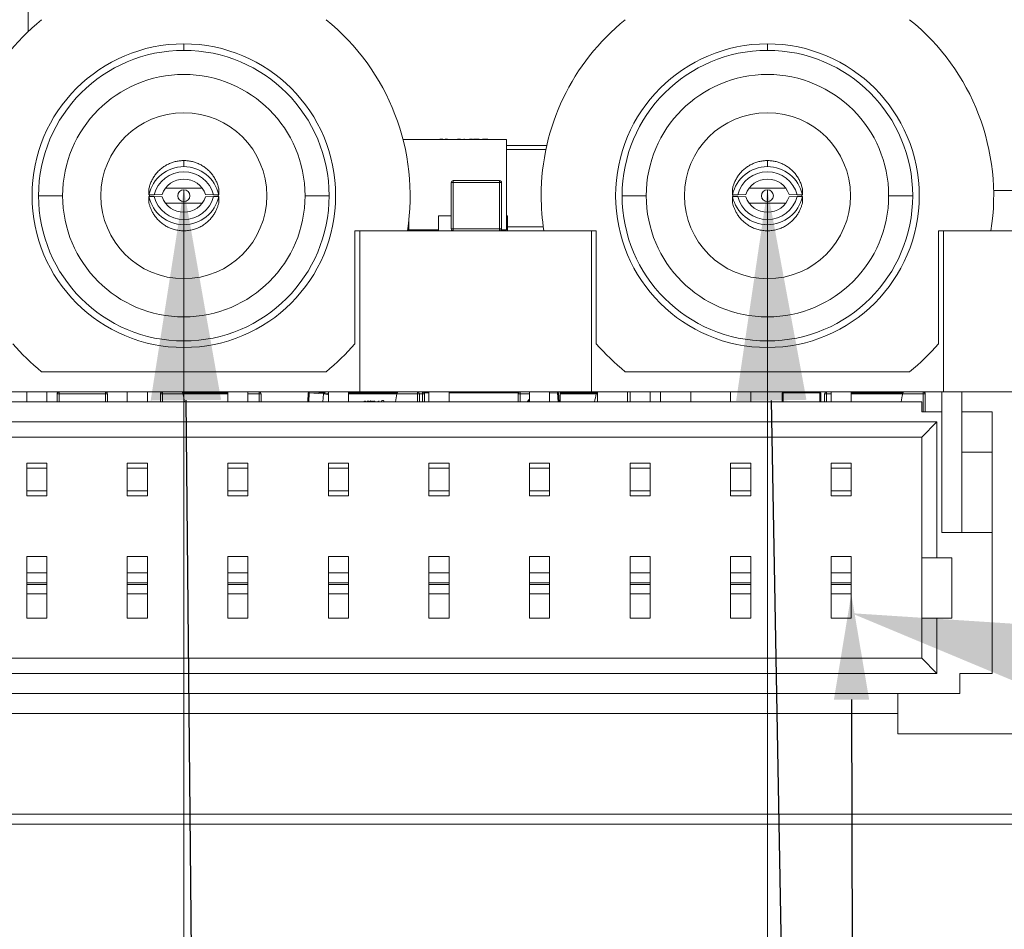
# Model space of a CAD drawing. Header units: millimetres. Extents: x 0 to 841, y 0 to 594.
# Tile 9 of 20: x 268 to 278, y 209 to 218. Entities that reach past the tile are written whole.
import ezdxf

# ---------------------------------------------------------------- set-up
doc = ezdxf.new("R2010")
doc.units = ezdxf.units.MM
doc.layers.get('0').update_dxf_attribs({"lineweight": 18})
for name, color, linetype, lineweight in [('10M晶', 7, 'Continuous', 18), ('BX三合', 7, 'Continuous', 18), ('BX三合一6', 7, 'Continuous', 18), ('BX三合一钣\ue5d9馘__', 7, 'Continuous', 18), ('COMPOUND-19.STEP', 7, 'Continuous', 18), ('COMPOUND-20.STEP', 7, 'Continuous', 18), ('COMPOUND-29.STEP', 7, 'Continuous', 18), ('COMPOUND-33.STEP', 7, 'Continuous', 18), ('COMPOUND-34.STEP', 7, 'Continuous', 18), ('COMPOUND-40.STEP', 7, 'Continuous', 18), ('Default', 7, 'Continuous', 18), ('ID353', 7, 'Continuous', 18), ('SOLID-0.STEP.STE', 7, 'Continuous', 18), ('SOLID-17.STEP.ST', 7, 'Continuous', 18), ('SOLID-3.STEP.STE', 7, 'Continuous', 18), ('SOLID-8.STEP.STE', 7, 'Continuous', 18), ('SOLID-9.STEP.STE', 7, 'Continuous', 18), ('SOLID.STEP.STEP_', 7, 'Continuous', 18), ('网口板FS', 7, 'Continuous', 18)]:
    doc.layers.add(name, color=color, linetype=linetype, lineweight=lineweight)
doc.styles.add('SEACAD_Arial', font='txt', dxfattribs={"width": 0.7})
doc.dimstyles.new('国标', dxfattribs={"dimtxt": 3.5, "dimasz": 3.5, "dimexe": 1.75, "dimexo": 0, "dimgap": 0.875, "dimtad": 1, "dimdsep": 46, "dimtxsty": 'SEACAD_Arial', "dimblk": '_CAXARROW', "dimcen": 1.75, "dimdle": 7, "dimadec": 1, "dimazin": 0, "dimtfac": 0.5, "dimtdec": 3, "dimtmove": 0, "dimatfit": 3, "dimfxl": 1, "dimtolj": 1, "dimarcsym": 0})

# ---------------------------------------------------------------- blocks, each defined once
blk = doc.blocks.new('SE4')
at = {"layer": '10M晶', "color": 7, "linetype": 'Continuous'}
for p, q in [((278.8819, 215.9739), (277.6018, 215.9739)), ((276.6497, 213.964), (276.6497, 213.974)), ((276.6497, 210.5739), (276.6497, 210.974)), ((277.8497, 210.5739), (276.6497, 210.5739))]:
    blk.add_line(p, q, dxfattribs=at)
at = {"layer": 'BX三合', "color": 7, "linetype": 'Continuous'}
blk.add_line((277.8095, 209.674), (261.7395, 209.674), dxfattribs=at)
at = {"layer": 'BX三合一6', "color": 7, "linetype": 'Continuous'}
for p, q in [((269.5489, 217.3689), (269.5489, 217.4336)), ((275.3523, 217.3689), (275.3523, 217.4336)), ((269.5489, 216.2127), (269.5489, 216.2732)), ((275.3523, 216.2127), (275.3523, 216.2732)), ((268.3437, 215.9239), (268.1039, 215.9239)), ((269.2016, 215.9935), (269.2016, 215.9336)), ((269.2016, 215.9336), (269.2538, 215.9336)), ((269.2016, 215.9143), (269.2016, 215.8543)), ((269.2538, 215.9143), (269.2016, 215.9143)), ((269.2538, 215.9336), (269.3334, 215.9367)), ((269.3334, 215.9112), (269.2538, 215.9143)), ((269.5489, 215.9239), (269.5489, 215.9834)), ((269.5489, 215.9239), (269.5489, 215.8644)), ((269.7644, 215.9367), (269.844, 215.9336)), ((269.844, 215.9143), (269.7644, 215.9112)), ((269.844, 215.9336), (269.8962, 215.9336)), ((269.8962, 215.9143), (269.844, 215.9143)), ((269.8962, 215.9336), (269.8962, 215.9935)), ((269.8962, 215.8543), (269.8962, 215.9143)), ((270.7541, 215.9239), (270.9939, 215.9239)), ((274.1471, 215.9239), (273.9073, 215.9239)), ((275.005, 215.9935), (275.005, 215.9336)), ((275.005, 215.9336), (275.0572, 215.9336)), ((275.005, 215.9143), (275.005, 215.8543)), ((275.0572, 215.9143), (275.005, 215.9143)), ((275.0572, 215.9336), (275.1368, 215.9367)), ((275.1368, 215.9112), (275.0572, 215.9143)), ((275.3523, 215.9239), (275.3523, 215.9834)), ((275.3523, 215.9239), (275.3523, 215.8644)), ((275.5678, 215.9367), (275.6474, 215.9336)), ((275.6474, 215.9143), (275.5678, 215.9112)), ((275.6474, 215.9336), (275.6997, 215.9336)), ((275.6997, 215.9143), (275.6474, 215.9143)), ((275.6997, 215.9336), (275.6997, 215.9935)), ((275.6997, 215.8543), (275.6997, 215.9143)), ((276.5575, 215.9239), (276.7973, 215.9239)), ((269.5489, 215.8481), (269.5489, 215.7589)), ((275.3523, 215.8481), (275.3523, 215.7589)), ((269.5489, 215.7589), (269.5489, 215.6859)), ((275.3523, 215.7589), (275.3523, 215.6859)), ((271.2507, 214.4521), (271.2507, 215.5739)), ((271.2507, 215.5739), (271.7715, 215.5739)), ((273.1297, 215.5739), (273.6505, 215.5739)), ((273.6505, 215.5739), (273.6505, 214.4521)), ((277.0541, 214.4521), (277.0541, 215.5739)), ((277.0541, 215.5739), (277.5749, 215.5739)), ((269.5489, 214.4789), (269.5489, 214.4142)), ((275.3523, 214.4789), (275.3523, 214.4142)), ((268.1347, 214.1739), (270.9631, 214.1739)), ((273.9381, 214.1739), (276.7665, 214.1739))]:
    blk.add_line(p, q, dxfattribs=at)
for centre, radius, start, end in [((269.5489, 215.9239), 2.25, 128.94244, 180), ((269.5489, 215.9239), 2.25, 351.05098, 51.05756), ((275.3523, 215.9239), 2.25, 128.94244, 180), ((275.3523, 215.9239), 2.25, 351.05098, 51.05756), ((269.5489, 215.9239), 1.5097, 90, 270), ((269.5489, 215.9239), 1.445, 90, 180), ((269.5489, 215.9239), 1.5097, 270, 90), ((269.5489, 215.9239), 1.445, 0, 90), ((275.3523, 215.9239), 1.5097, 90, 270), ((275.3523, 215.9239), 1.445, 90, 180), ((275.3523, 215.9239), 1.5097, 270, 90), ((275.3523, 215.9239), 1.445, 360, 90), ((269.5489, 215.9239), 1.2052, 0, 180), ((275.3523, 215.9239), 1.2052, 360, 180), ((269.5489, 215.9239), 0.8255, 0, 180), ((275.3523, 215.9239), 0.8255, 360, 180), ((269.5489, 209.5057), 6.4939, 88.4125, 91.57788), ((275.3523, 209.5057), 6.4939, 88.4125, 91.57788), ((269.5489, 215.9239), 1.445, 180, 270), ((269.5489, 215.9239), 1.2052, 180, 0), ((269.5489, 215.9239), 0.8255, 180, 0), ((269.5489, 215.9239), 0.3429, 178.32885, 180), ((269.5489, 215.9239), 0.3429, 180, 181.6098), ((269.5489, 215.9239), 0.0595, 90, 270), ((269.5489, 215.9239), 0.0595, 270, 90), ((269.5489, 215.9239), 1.445, 270, 0), ((269.5489, 215.9239), 0.3429, 358.3902, 1.67115), ((275.3523, 215.9239), 2.25, 180, 188.94902), ((275.3523, 215.9239), 1.445, 180, 270), ((275.3523, 215.9239), 1.2052, 180, 360), ((275.3523, 215.9239), 0.8255, 180, 360), ((275.3523, 215.9239), 0.3429, 178.32885, 180), ((275.3523, 215.9239), 0.3429, 180, 181.6098), ((275.3523, 215.9239), 0.0595, 90, 270), ((275.3523, 215.9239), 0.0595, 270, 90), ((275.3523, 215.9239), 1.445, 270, 0), ((275.3523, 215.9239), 0.3429, 358.3902, 1.67115), ((269.6479, 227.7337), 11.886, 268.65414, 269.52281), ((269.4499, 227.7368), 11.8891, 270.47733, 271.34224), ((275.4513, 227.7337), 11.886, 268.65414, 269.52281), ((275.2533, 227.7368), 11.8891, 270.47733, 271.34224), ((269.5489, 215.9239), 2.25, 220.85605, 231.05756), ((269.5489, 215.9239), 2.25, 308.94244, 319.14395), ((275.3523, 215.9239), 2.25, 220.85605, 231.05756), ((275.3523, 215.9239), 2.25, 308.94244, 319.14395)]:
    blk.add_arc(centre, radius, start, end, dxfattribs=at)
for centre, major_axis, start_param, end_param in [((269.5489, 215.8574), (-0.3556, 0), 4.712389, 6.067225), ((269.5489, 215.8574), (-0.3556, 0), 3.357553, 4.712389), ((275.3523, 215.8574), (-0.3556, 0), 4.712389, 6.067225), ((275.3523, 215.8574), (-0.3556, 0), 3.357553, 4.712389), ((269.5489, 215.8574), (0.3048, 0), 0.25268, 2.888912), ((275.3523, 215.8574), (0.3048, 0), 0.25268, 2.888912), ((269.5489, 215.8606), (-0.2286, 0), 4.712389, 5.943348), ((269.5489, 215.8606), (0.2286, 0), 0.339837, 1.570796), ((275.3523, 215.8606), (0.2286, 0), 1.570796, 2.801756), ((275.3523, 215.8606), (0.2286, 0), 0.339837, 1.570796), ((269.5489, 215.9904), (0.3556, 0), 3.357553, 6.067225), ((269.5489, 215.9904), (-0.3048, 0), 0.25268, 1.570796), ((269.5489, 215.9873), (-0.2286, 0), 0.339837, 1.570796), ((269.5489, 215.9904), (-0.3048, 0), 1.570796, 2.888912), ((269.5489, 215.9873), (0.2286, 0), 4.712389, 5.943348), ((275.3523, 215.9904), (0.3556, 0), 3.357553, 6.067225), ((275.3523, 215.9904), (-0.3048, 0), 0.25268, 1.570796), ((275.3523, 215.9873), (-0.2286, 0), 0.339837, 1.570796), ((275.3523, 215.9904), (-0.3048, 0), 1.570796, 2.888912), ((275.3523, 215.9873), (-0.2286, 0), 1.570796, 2.801756)]:
    blk.add_ellipse(centre, major_axis=major_axis, ratio=0.999161, start_param=start_param, end_param=end_param, dxfattribs=at)
for points, weights in [([(269.2016, 215.9935), (269.2389, 216.1639), (269.3747, 216.2732), (269.5489, 216.2732)], [1, 0.852795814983, 0.852795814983, 1]), ([(269.5489, 216.2732), (269.7231, 216.2732), (269.8589, 216.1639), (269.8962, 215.9935)], [1, 0.852795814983, 0.852795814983, 1]), ([(275.005, 215.9935), (275.0423, 216.1639), (275.1781, 216.2732), (275.3523, 216.2732)], [1, 0.852795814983, 0.852795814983, 1]), ([(275.3523, 216.2732), (275.5266, 216.2732), (275.6623, 216.1639), (275.6997, 215.9935)], [1, 0.852795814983, 0.852795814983, 1]), ([(269.8962, 215.8543), (269.792, 215.3789), (269.3058, 215.3789), (269.2016, 215.8543)], [1, 0.47619047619, 0.47619047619, 1]), ([(275.6997, 215.8543), (275.5955, 215.3789), (275.1092, 215.3789), (275.005, 215.8543)], [1, 0.47619047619, 0.47619047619, 1])]:
    blk.add_rational_spline(points, weights, degree=3, dxfattribs=at)
at = {"layer": 'BX三合一钣\ue5d9馘__', "color": 7, "linetype": 'Continuous'}
blk.add_line((267.9995, 217.5554), (267.9995, 218.384), dxfattribs=at)
at = {"layer": 'COMPOUND-19.STEP', "color": 7, "linetype": 'Continuous'}
for p, q in [((270.7804, 213.874), (270.7868, 213.9647)), ((270.7968, 213.964), (270.7868, 213.9647)), ((270.7968, 213.964), (270.7905, 213.874)), ((270.7968, 213.974), (270.7968, 213.964)), ((270.7968, 213.964), (270.7975, 213.9739)), ((270.9368, 213.9542), (270.7968, 213.964)), ((270.7975, 213.9739), (270.9375, 213.9641)), ((270.9312, 213.874), (270.9368, 213.9542)), ((270.9368, 213.9542), (270.9375, 213.9641)), ((273.1861, 213.9685), (273.2636, 213.9739)), ((273.2643, 213.964), (273.1861, 213.9585)), ((273.2636, 213.9739), (273.2643, 213.964)), ((273.2742, 213.9647), (273.2643, 213.964)), ((273.2706, 213.874), (273.2643, 213.964)), ((273.2742, 213.9647), (273.2806, 213.874)), ((271.3196, 213.874), (271.3196, 213.8749)), ((271.3196, 213.8749), (271.9861, 213.8749)), ((272.1861, 213.8749), (272.7415, 213.8749)), ((272.7415, 213.8749), (272.7415, 213.874))]:
    blk.add_line(p, q, dxfattribs=at)
for centre, radius, start, end in [((270.7968, 213.964), 0.01, 90, 176), ((270.9225, 213.7496), 0.2051, 71.92709, 86), ((270.9225, 213.7496), 0.2151, 72.79417, 86), ((273.2643, 213.964), 0.01, 4, 90), ((271.3196, 213.8249), 0.05, 90, 100.99014), ((272.7415, 213.8249), 0.05, 79.00986, 90), ((273.1385, 213.7496), 0.2151, 135.12217, 144.66796), ((273.1385, 213.7496), 0.2051, 138.00139, 142.66246)]:
    blk.add_arc(centre, radius, start, end, dxfattribs=at)
at = {"layer": 'COMPOUND-20.STEP', "color": 7, "linetype": 'Continuous'}
for p, q in [((271.9656, 216.4849), (271.9656, 216.4839)), ((271.9657, 216.4849), (271.9657, 216.4839)), ((271.9827, 216.4849), (271.9827, 216.4839)), ((272.094, 216.4849), (272.1248, 216.4849)), ((272.1365, 216.4849), (272.1365, 216.4839)), ((272.1482, 216.4849), (272.1721, 216.4849)), ((272.2706, 216.4849), (272.2706, 216.4839)), ((272.2706, 216.4849), (272.3012, 216.4849)), ((272.3012, 216.4849), (272.3012, 216.4839)), ((272.3209, 216.4839), (272.3209, 216.4849)), ((272.3334, 216.4849), (272.3336, 216.4849)), ((272.3334, 216.4849), (272.3334, 216.4839)), ((272.3336, 216.4849), (272.3407, 216.4849)), ((272.3336, 216.4849), (272.3336, 216.4839)), ((272.3407, 216.4849), (272.3407, 216.4839)), ((272.3779, 216.4839), (272.3779, 216.4849)), ((272.3816, 216.4849), (272.3816, 216.4839)), ((272.3816, 216.4849), (272.3824, 216.4849)), ((272.383, 216.4849), (272.383, 216.4839)), ((272.3883, 216.4849), (272.3975, 216.4849)), ((272.3984, 216.4849), (272.4021, 216.4849)), ((272.3984, 216.4849), (272.3984, 216.4839)), ((272.4021, 216.4849), (272.4206, 216.4849)), ((272.4206, 216.4849), (272.4206, 216.4839)), ((272.4283, 216.4849), (272.4283, 216.4839)), ((272.4283, 216.4849), (272.4589, 216.4849)), ((272.4589, 216.4849), (272.4589, 216.4839)), ((272.4589, 216.4849), (272.4615, 216.4849)), ((272.4615, 216.4849), (272.4697, 216.4849)), ((272.4615, 216.4849), (272.4615, 216.4839)), ((272.4697, 216.4849), (272.4854, 216.4849)), ((272.4697, 216.4849), (272.4697, 216.4839)), ((272.516, 216.4839), (272.516, 216.4849)), ((272.5192, 216.4849), (272.5273, 216.4849)), ((272.5192, 216.4849), (272.5192, 216.4839)), ((272.5273, 216.4849), (272.5328, 216.4849)), ((272.5273, 216.4849), (272.5273, 216.4839)), ((272.5328, 216.4849), (272.5565, 216.4849)), ((272.5328, 216.4849), (272.5328, 216.4839)), ((272.5565, 216.4849), (272.5623, 216.4849)), ((272.5565, 216.4849), (272.5565, 216.4839)), ((272.5623, 216.4849), (272.5704, 216.4849)), ((272.5623, 216.4849), (272.5623, 216.4839)), ((272.5704, 216.4849), (272.5704, 216.4839)), ((271.7281, 216.4839), (272.7564, 216.4839)), ((272.7564, 216.4839), (272.7564, 215.5839)), ((272.0814, 215.7239), (272.2085, 215.7239)), ((272.0814, 215.7239), (272.0814, 215.5739)), ((272.7564, 215.7239), (272.7664, 215.7239)), ((272.7664, 215.7239), (272.7664, 215.5739)), ((271.785, 215.5839), (272.0814, 215.5839)), ((272.7058, 215.5839), (272.7564, 215.5839))]:
    blk.add_line(p, q, dxfattribs=at)
at = {"layer": 'COMPOUND-29.STEP', "color": 7, "linetype": 'Continuous'}
for p, q in [((273.2897, 213.874), (273.2897, 213.974)), ((273.6609, 213.974), (273.6609, 213.874)), ((273.9609, 213.874), (273.9609, 213.974)), ((274.2897, 213.874), (274.2897, 213.974)), ((274.5897, 213.874), (274.5897, 213.974))]:
    blk.add_line(p, q, dxfattribs=at)
at = {"layer": 'COMPOUND-33.STEP', "color": 7, "linetype": 'Continuous'}
for p, q in [((267.9861, 213.874), (267.9861, 213.974)), ((268.1861, 213.874), (268.1861, 213.974)), ((268.9861, 213.874), (268.9861, 213.974)), ((269.1861, 213.874), (269.1861, 213.974)), ((269.9861, 213.874), (269.9861, 213.974)), ((270.1861, 213.874), (270.1861, 213.974)), ((270.9861, 213.874), (270.9861, 213.974)), ((271.1861, 213.874), (271.1861, 213.974)), ((271.9861, 213.874), (271.9861, 213.974)), ((272.1861, 213.874), (272.1861, 213.974)), ((272.9861, 213.874), (272.9861, 213.974)), ((273.1861, 213.874), (273.1861, 213.974)), ((273.9861, 213.874), (273.9861, 213.974)), ((274.1861, 213.874), (274.1861, 213.974)), ((274.9861, 213.874), (274.9861, 213.974)), ((275.1861, 213.874), (275.1861, 213.974)), ((275.9861, 213.874), (275.9861, 213.974)), ((276.1861, 213.874), (276.1861, 213.974)), ((277.0861, 213.774), (277.0861, 213.974)), ((277.1041, 213.974), (277.0861, 213.974)), ((277.2861, 212.574), (277.2861, 213.974)), ((276.8861, 213.874), (262.2861, 213.874)), ((276.8861, 213.774), (276.8861, 213.874)), ((276.8861, 213.774), (277.0861, 213.774)), ((277.0861, 213.774), (277.0861, 212.574)), ((277.2861, 213.774), (277.5861, 213.774)), ((277.5861, 213.774), (277.5861, 213.374)), ((262.1361, 213.674), (277.0361, 213.674)), ((277.0361, 213.674), (276.8861, 213.524)), ((277.0361, 213.674), (277.0361, 212.324)), ((276.8861, 213.524), (262.2861, 213.524)), ((276.8861, 212.324), (276.8861, 213.524)), ((277.2861, 213.374), (277.5861, 213.374)), ((277.5861, 213.374), (277.5861, 212.574)), ((267.9861, 213.2641), (268.1861, 213.2641)), ((267.9861, 213.2141), (267.9861, 213.2641)), ((268.1861, 213.2141), (268.1861, 213.2641)), ((268.9861, 213.2641), (269.1861, 213.2641)), ((268.9861, 213.2141), (268.9861, 213.2641)), ((269.1861, 213.2141), (269.1861, 213.2641)), ((269.9861, 213.2641), (270.1861, 213.2641)), ((269.9861, 213.2141), (269.9861, 213.2641)), ((270.1861, 213.2141), (270.1861, 213.2641)), ((270.9861, 213.2641), (271.1861, 213.2641)), ((270.9861, 213.2141), (270.9861, 213.2641)), ((271.1861, 213.2141), (271.1861, 213.2641)), ((271.9861, 213.2641), (272.1861, 213.2641)), ((271.9861, 213.2141), (271.9861, 213.2641)), ((272.1861, 213.2141), (272.1861, 213.2641)), ((272.9861, 213.2641), (273.1861, 213.2641)), ((272.9861, 213.2141), (272.9861, 213.2641)), ((273.1861, 213.2141), (273.1861, 213.2641)), ((273.9861, 213.2641), (274.1861, 213.2641)), ((273.9861, 213.2141), (273.9861, 213.2641)), ((274.1861, 213.2141), (274.1861, 213.2641)), ((274.9861, 213.2641), (275.1861, 213.2641)), ((274.9861, 213.2141), (274.9861, 213.2641)), ((275.1861, 213.2141), (275.1861, 213.2641)), ((275.9861, 213.2641), (276.1861, 213.2641)), ((275.9861, 213.2141), (275.9861, 213.2641)), ((276.1861, 213.2141), (276.1861, 213.2641)), ((267.9861, 213.2141), (268.1861, 213.2141)), ((267.9861, 212.9883), (267.9861, 213.2141)), ((268.1861, 212.9883), (268.1861, 213.2141)), ((268.9861, 213.2141), (269.1861, 213.2141)), ((268.9861, 212.9883), (268.9861, 213.2141)), ((269.1861, 212.9883), (269.1861, 213.2141)), ((269.9861, 213.2141), (270.1861, 213.2141)), ((269.9861, 212.9883), (269.9861, 213.2141)), ((270.1861, 212.9883), (270.1861, 213.2141)), ((270.9861, 213.2141), (271.1861, 213.2141)), ((270.9861, 212.9883), (270.9861, 213.2141)), ((271.1861, 212.9883), (271.1861, 213.2141)), ((271.9861, 213.2141), (272.1861, 213.2141)), ((271.9861, 212.9883), (271.9861, 213.2141)), ((272.1861, 212.9883), (272.1861, 213.2141)), ((272.9861, 213.2141), (273.1861, 213.2141)), ((272.9861, 212.9883), (272.9861, 213.2141)), ((273.1861, 212.9883), (273.1861, 213.2141)), ((273.9861, 213.2141), (274.1861, 213.2141)), ((273.9861, 212.9883), (273.9861, 213.2141)), ((274.1861, 212.9883), (274.1861, 213.2141)), ((274.9861, 213.2141), (275.1861, 213.2141)), ((274.9861, 212.9883), (274.9861, 213.2141)), ((275.1861, 212.9883), (275.1861, 213.2141)), ((275.9861, 213.2141), (276.1861, 213.2141)), ((275.9861, 212.9883), (275.9861, 213.2141)), ((276.1861, 212.9883), (276.1861, 213.2141)), ((267.9861, 212.9883), (268.1861, 212.9883)), ((267.9861, 212.9383), (267.9861, 212.9883)), ((268.1861, 212.9383), (268.1861, 212.9883)), ((268.9861, 212.9883), (269.1861, 212.9883)), ((268.9861, 212.9383), (268.9861, 212.9883)), ((269.1861, 212.9383), (269.1861, 212.9883)), ((269.9861, 212.9883), (270.1861, 212.9883)), ((269.9861, 212.9383), (269.9861, 212.9883)), ((270.1861, 212.9383), (270.1861, 212.9883)), ((270.9861, 212.9883), (271.1861, 212.9883)), ((270.9861, 212.9383), (270.9861, 212.9883)), ((271.1861, 212.9383), (271.1861, 212.9883)), ((271.9861, 212.9883), (272.1861, 212.9883)), ((271.9861, 212.9383), (271.9861, 212.9883)), ((272.1861, 212.9383), (272.1861, 212.9883)), ((272.9861, 212.9883), (273.1861, 212.9883)), ((272.9861, 212.9383), (272.9861, 212.9883)), ((273.1861, 212.9383), (273.1861, 212.9883)), ((273.9861, 212.9883), (274.1861, 212.9883)), ((273.9861, 212.9383), (273.9861, 212.9883)), ((274.1861, 212.9383), (274.1861, 212.9883)), ((274.9861, 212.9883), (275.1861, 212.9883)), ((274.9861, 212.9383), (274.9861, 212.9883)), ((275.1861, 212.9383), (275.1861, 212.9883)), ((275.9861, 212.9883), (276.1861, 212.9883)), ((275.9861, 212.9383), (275.9861, 212.9883)), ((276.1861, 212.9383), (276.1861, 212.9883)), ((267.9861, 212.9383), (268.1861, 212.9383)), ((268.9861, 212.9383), (269.1861, 212.9383)), ((269.9861, 212.9383), (270.1861, 212.9383)), ((270.9861, 212.9383), (271.1861, 212.9383)), ((271.9861, 212.9383), (272.1861, 212.9383)), ((272.9861, 212.9383), (273.1861, 212.9383)), ((273.9861, 212.9383), (274.1861, 212.9383)), ((274.9861, 212.9383), (275.1861, 212.9383)), ((275.9861, 212.9383), (276.1861, 212.9383)), ((277.0861, 212.574), (277.5861, 212.574)), ((277.5861, 211.174), (277.5861, 212.574)), ((267.9861, 212.336), (268.1861, 212.336)), ((267.9861, 212.175), (267.9861, 212.336)), ((268.1861, 212.175), (268.1861, 212.336)), ((268.9861, 212.336), (269.1861, 212.336)), ((268.9861, 212.175), (268.9861, 212.336)), ((269.1861, 212.175), (269.1861, 212.336)), ((269.9861, 212.336), (270.1861, 212.336)), ((269.9861, 212.175), (269.9861, 212.336)), ((270.1861, 212.175), (270.1861, 212.336)), ((270.9861, 212.336), (271.1861, 212.336)), ((270.9861, 212.175), (270.9861, 212.336)), ((271.1861, 212.175), (271.1861, 212.336)), ((271.9861, 212.336), (272.1861, 212.336)), ((271.9861, 212.175), (271.9861, 212.336)), ((272.1861, 212.175), (272.1861, 212.336)), ((272.9861, 212.336), (273.1861, 212.336)), ((272.9861, 212.175), (272.9861, 212.336)), ((273.1861, 212.175), (273.1861, 212.336)), ((273.9861, 212.336), (274.1861, 212.336)), ((273.9861, 212.175), (273.9861, 212.336)), ((274.1861, 212.175), (274.1861, 212.336)), ((274.9861, 212.336), (275.1861, 212.336)), ((274.9861, 212.175), (274.9861, 212.336)), ((275.1861, 212.175), (275.1861, 212.336)), ((275.9861, 212.336), (276.1861, 212.336)), ((275.9861, 212.175), (275.9861, 212.336)), ((276.1861, 212.175), (276.1861, 212.336)), ((276.8861, 212.324), (276.8861, 211.724)), ((277.0361, 212.324), (276.8861, 212.324)), ((277.1861, 212.324), (277.0361, 212.324)), ((277.1861, 211.724), (277.1861, 212.324)), ((267.9861, 212.175), (268.1861, 212.175)), ((267.9861, 212.0754), (267.9861, 212.175)), ((268.1861, 212.0754), (268.1861, 212.175)), ((268.9861, 212.175), (269.1861, 212.175)), ((268.9861, 212.0754), (268.9861, 212.175)), ((269.1861, 212.0754), (269.1861, 212.175)), ((269.9861, 212.175), (270.1861, 212.175)), ((269.9861, 212.0754), (269.9861, 212.175)), ((270.1861, 212.0754), (270.1861, 212.175)), ((270.9861, 212.175), (271.1861, 212.175)), ((270.9861, 212.0754), (270.9861, 212.175)), ((271.1861, 212.0754), (271.1861, 212.175)), ((271.9861, 212.175), (272.1861, 212.175)), ((271.9861, 212.0754), (271.9861, 212.175)), ((272.1861, 212.0754), (272.1861, 212.175)), ((272.9861, 212.175), (273.1861, 212.175)), ((272.9861, 212.0754), (272.9861, 212.175)), ((273.1861, 212.0754), (273.1861, 212.175)), ((273.9861, 212.175), (274.1861, 212.175)), ((273.9861, 212.0754), (273.9861, 212.175)), ((274.1861, 212.0754), (274.1861, 212.175)), ((274.9861, 212.175), (275.1861, 212.175)), ((274.9861, 212.0754), (274.9861, 212.175)), ((275.1861, 212.0754), (275.1861, 212.175)), ((275.9861, 212.175), (276.1861, 212.175)), ((275.9861, 212.0754), (275.9861, 212.175)), ((276.1861, 212.0754), (276.1861, 212.175)), ((267.9861, 212.0754), (268.1861, 212.0754)), ((267.9861, 212.0573), (267.9861, 212.0754)), ((267.9861, 212.0573), (268.1861, 212.0573)), ((267.9861, 211.9631), (267.9861, 212.0573)), ((268.1861, 212.0573), (268.1861, 212.0754)), ((268.1861, 211.9631), (268.1861, 212.0573)), ((268.9861, 212.0754), (269.1861, 212.0754)), ((268.9861, 212.0573), (268.9861, 212.0754)), ((268.9861, 212.0573), (269.1861, 212.0573)), ((268.9861, 211.9631), (268.9861, 212.0573)), ((269.1861, 212.0573), (269.1861, 212.0754)), ((269.1861, 211.9631), (269.1861, 212.0573)), ((269.9861, 212.0754), (270.1861, 212.0754)), ((269.9861, 212.0573), (269.9861, 212.0754)), ((269.9861, 212.0573), (270.1861, 212.0573)), ((269.9861, 211.9631), (269.9861, 212.0573)), ((270.1861, 212.0573), (270.1861, 212.0754)), ((270.1861, 211.9631), (270.1861, 212.0573)), ((270.9861, 212.0754), (271.1861, 212.0754)), ((270.9861, 212.0573), (270.9861, 212.0754)), ((270.9861, 212.0573), (271.1861, 212.0573)), ((270.9861, 211.9631), (270.9861, 212.0573)), ((271.1861, 212.0573), (271.1861, 212.0754)), ((271.1861, 211.9631), (271.1861, 212.0573)), ((271.9861, 212.0754), (272.1861, 212.0754)), ((271.9861, 212.0573), (271.9861, 212.0754)), ((271.9861, 212.0573), (272.1861, 212.0573)), ((271.9861, 211.9631), (271.9861, 212.0573)), ((272.1861, 212.0573), (272.1861, 212.0754)), ((272.1861, 211.9631), (272.1861, 212.0573)), ((272.9861, 212.0754), (273.1861, 212.0754)), ((272.9861, 212.0573), (272.9861, 212.0754)), ((272.9861, 212.0573), (273.1861, 212.0573)), ((272.9861, 211.9631), (272.9861, 212.0573)), ((273.1861, 212.0573), (273.1861, 212.0754)), ((273.1861, 211.9631), (273.1861, 212.0573)), ((273.9861, 212.0754), (274.1861, 212.0754)), ((273.9861, 212.0573), (273.9861, 212.0754)), ((273.9861, 212.0573), (274.1861, 212.0573)), ((273.9861, 211.9631), (273.9861, 212.0573)), ((274.1861, 212.0573), (274.1861, 212.0754)), ((274.1861, 211.9631), (274.1861, 212.0573)), ((274.9861, 212.0754), (275.1861, 212.0754)), ((274.9861, 212.0573), (274.9861, 212.0754)), ((274.9861, 212.0573), (275.1861, 212.0573)), ((274.9861, 211.9631), (274.9861, 212.0573)), ((275.1861, 212.0573), (275.1861, 212.0754)), ((275.1861, 211.9631), (275.1861, 212.0573)), ((275.9861, 212.0754), (276.1861, 212.0754)), ((275.9861, 212.0573), (275.9861, 212.0754)), ((275.9861, 212.0573), (276.1861, 212.0573)), ((275.9861, 211.9631), (275.9861, 212.0573)), ((276.1861, 212.0573), (276.1861, 212.0754)), ((276.1861, 211.9631), (276.1861, 212.0573)), ((267.9861, 211.9631), (268.1861, 211.9631)), ((267.9861, 211.724), (267.9861, 211.9631)), ((268.1861, 211.724), (268.1861, 211.9631)), ((268.9861, 211.9631), (269.1861, 211.9631)), ((268.9861, 211.724), (268.9861, 211.9631)), ((269.1861, 211.724), (269.1861, 211.9631)), ((269.9861, 211.9631), (270.1861, 211.9631)), ((269.9861, 211.724), (269.9861, 211.9631)), ((270.1861, 211.724), (270.1861, 211.9631)), ((270.9861, 211.9631), (271.1861, 211.9631)), ((270.9861, 211.724), (270.9861, 211.9631)), ((271.1861, 211.724), (271.1861, 211.9631)), ((271.9861, 211.9631), (272.1861, 211.9631)), ((271.9861, 211.724), (271.9861, 211.9631)), ((272.1861, 211.724), (272.1861, 211.9631)), ((272.9861, 211.9631), (273.1861, 211.9631)), ((272.9861, 211.724), (272.9861, 211.9631)), ((273.1861, 211.724), (273.1861, 211.9631)), ((273.9861, 211.9631), (274.1861, 211.9631)), ((273.9861, 211.724), (273.9861, 211.9631)), ((274.1861, 211.724), (274.1861, 211.9631)), ((274.9861, 211.9631), (275.1861, 211.9631)), ((274.9861, 211.724), (274.9861, 211.9631)), ((275.1861, 211.724), (275.1861, 211.9631)), ((275.9861, 211.9631), (276.1861, 211.9631)), ((275.9861, 211.724), (275.9861, 211.9631)), ((276.1861, 211.724), (276.1861, 211.9631)), ((267.9861, 211.724), (268.1861, 211.724)), ((268.9861, 211.724), (269.1861, 211.724)), ((269.9861, 211.724), (270.1861, 211.724)), ((270.9861, 211.724), (271.1861, 211.724)), ((271.9861, 211.724), (272.1861, 211.724)), ((272.9861, 211.724), (273.1861, 211.724)), ((273.9861, 211.724), (274.1861, 211.724)), ((274.9861, 211.724), (275.1861, 211.724)), ((275.9861, 211.724), (276.1861, 211.724)), ((276.8861, 211.324), (276.8861, 211.724)), ((276.8861, 211.724), (277.0361, 211.724)), ((277.0361, 211.724), (277.1861, 211.724)), ((277.0361, 211.724), (277.0361, 211.174)), ((262.2861, 211.324), (276.8861, 211.324)), ((276.8861, 211.324), (277.0361, 211.174)), ((277.0361, 211.174), (262.1361, 211.174)), ((277.2661, 211.174), (277.2661, 210.974)), ((277.5861, 211.174), (277.2661, 211.174)), ((261.9061, 210.974), (277.2661, 210.974))]:
    blk.add_line(p, q, dxfattribs=at)
at = {"layer": 'COMPOUND-34.STEP', "color": 7, "linetype": 'Continuous'}
for p, q in [((275.4979, 213.874), (275.4979, 213.9644)), ((275.5075, 213.974), (275.5075, 213.965)), ((275.5075, 213.965), (275.5075, 213.874)), ((275.8724, 213.965), (275.5075, 213.965)), ((275.8724, 213.974), (275.8724, 213.965)), ((275.8724, 213.874), (275.8724, 213.965)), ((275.882, 213.9644), (275.882, 213.874)), ((276.4197, 213.974), (276.4197, 213.965)), ((276.4197, 213.965), (276.4197, 213.964)), ((276.4323, 213.965), (276.4197, 213.965))]:
    blk.add_line(p, q, dxfattribs=at)
for centre, start, end in [((275.5075, 213.9644), 90, 180), ((275.8724, 213.9644), 0.00005, 90), ((276.4197, 213.9644), 90, 180)]:
    blk.add_arc(centre, 0.0096, start, end, dxfattribs=at)
for centre, start_param, end_param in [((275.5075, 213.9644), 4.712389, 6.283185), ((275.8724, 213.9644), 3.135992, 4.712389), ((276.4197, 213.9644), 4.712389, 6.283185)]:
    blk.add_ellipse(centre, major_axis=(-0.0096, 0), ratio=0.069756, start_param=start_param, end_param=end_param, dxfattribs=at)
at = {"layer": 'COMPOUND-40.STEP', "color": 7, "linetype": 'Continuous'}
for p, q in [((271.3007, 213.974), (271.3007, 215.5739)), ((273.1297, 215.5739), (271.7715, 215.5739)), ((273.6041, 215.5739), (273.6041, 213.974)), ((277.1041, 213.974), (277.1041, 215.5739)), ((278.9087, 215.5739), (277.5749, 215.5739)), ((267.8007, 213.974), (271.3007, 213.974)), ((273.6041, 213.974), (271.3007, 213.974)), ((273.6041, 213.974), (277.0861, 213.974)), ((279.3831, 213.974), (277.1041, 213.974))]:
    blk.add_line(p, q, dxfattribs=at)
at = {"layer": 'ID353', "color": 7, "linetype": 'Continuous'}
for p, q in [((271.3581, 213.974), (271.3581, 213.964)), ((278.1095, 209.774), (261.4395, 209.774))]:
    blk.add_line(p, q, dxfattribs=at)
at = {"layer": 'SOLID-0.STEP.STE', "color": 7, "linetype": 'Continuous'}
for p, q in [((272.2085, 215.5939), (272.2085, 216.0539)), ((272.2285, 216.0539), (272.2085, 216.0539)), ((272.2285, 216.0739), (272.6885, 216.0739)), ((272.2285, 216.0539), (272.2285, 216.0739)), ((272.6885, 216.0539), (272.2285, 216.0539)), ((272.2285, 216.0539), (272.2285, 215.5939)), ((272.6885, 216.0539), (272.6885, 216.0739)), ((272.6885, 215.5939), (272.6885, 216.0539)), ((272.6885, 216.0539), (272.7085, 216.0539)), ((272.7085, 216.0539), (272.7085, 215.5939)), ((272.2085, 215.5939), (272.2285, 215.5939)), ((272.2285, 215.5939), (272.6885, 215.5939)), ((272.2285, 215.5739), (272.2285, 215.5939)), ((272.7085, 215.5939), (272.6885, 215.5939)), ((272.6885, 215.5739), (272.6885, 215.5939)), ((268.2891, 213.874), (268.2891, 213.954)), ((268.2891, 213.954), (268.3091, 213.954)), ((268.3091, 213.974), (268.3091, 213.954)), ((268.7691, 213.954), (268.3091, 213.954)), ((268.3091, 213.954), (268.3091, 213.874)), ((268.7691, 213.974), (268.7691, 213.954)), ((268.7691, 213.874), (268.7691, 213.954)), ((268.7891, 213.954), (268.7691, 213.954)), ((268.7891, 213.954), (268.7891, 213.874)), ((269.3169, 213.874), (269.3169, 213.954)), ((269.3369, 213.954), (269.3169, 213.954)), ((269.3369, 213.954), (269.3369, 213.974)), ((269.5401, 213.954), (269.3369, 213.954)), ((269.3369, 213.954), (269.3369, 213.874)), ((269.5366, 213.9681), (269.5358, 213.9713)), ((269.5358, 213.9713), (269.5377, 213.9713)), ((269.5377, 213.964), (269.5358, 213.964)), ((269.5377, 213.964), (269.5366, 213.9681)), ((269.5377, 213.9713), (269.5377, 213.964)), ((269.5401, 213.954), (269.5377, 213.964)), ((269.5401, 213.964), (269.9861, 213.964)), ((269.9861, 213.954), (269.5401, 213.954)), ((269.5669, 213.964), (269.5669, 213.974)), ((270.2969, 213.954), (270.1861, 213.954)), ((270.2969, 213.974), (270.2969, 213.954)), ((270.2969, 213.874), (270.2969, 213.954)), ((270.2969, 213.954), (270.3169, 213.954)), ((270.3169, 213.954), (270.3169, 213.874)), ((271.1925, 213.964), (271.1925, 213.974)), ((271.9225, 213.954), (271.8917, 213.954)), ((271.9225, 213.974), (271.9225, 213.954)), ((271.9225, 213.8749), (271.9225, 213.954)), ((271.9225, 213.954), (271.9425, 213.954)), ((271.9425, 213.954), (271.9425, 213.8749)), ((272.3806, 213.9713), (272.3814, 213.9681)), ((272.3806, 213.9713), (272.3825, 213.9713)), ((272.3825, 213.964), (272.3814, 213.9681)), ((272.3825, 213.964), (272.3825, 213.9713)), ((272.4117, 213.964), (272.4117, 213.974)), ((272.8729, 213.874), (272.8729, 213.954)), ((272.8929, 213.954), (272.8729, 213.954)), ((272.8929, 213.954), (272.8929, 213.974)), ((272.9861, 213.954), (272.8929, 213.954)), ((272.8929, 213.954), (272.8929, 213.874)), ((273.2897, 213.964), (273.6497, 213.964)), ((273.6497, 213.954), (273.2897, 213.954)), ((273.6229, 213.974), (273.6229, 213.964)), ((273.6521, 213.964), (273.6497, 213.954)), ((273.6609, 213.954), (273.6497, 213.954)), ((273.6521, 213.9713), (273.654, 213.9713)), ((273.6521, 213.964), (273.6521, 213.9713)), ((273.6532, 213.9681), (273.6521, 213.964)), ((273.654, 213.964), (273.6521, 213.964)), ((273.654, 213.9713), (273.6532, 213.9681)), ((275.9209, 213.874), (275.9209, 213.954)), ((275.9409, 213.954), (275.9209, 213.954)), ((275.9409, 213.954), (275.9409, 213.974)), ((275.9861, 213.954), (275.9409, 213.954)), ((275.9409, 213.954), (275.9409, 213.874)), ((276.1861, 213.964), (276.6977, 213.964)), ((276.6977, 213.954), (276.1861, 213.954)), ((276.1915, 213.9681), (276.1906, 213.9713)), ((276.1906, 213.9713), (276.1925, 213.9713)), ((276.1925, 213.964), (276.1915, 213.9681)), ((276.1925, 213.9713), (276.1925, 213.964)), ((276.2217, 213.964), (276.2217, 213.974)), ((276.6709, 213.974), (276.6709, 213.964)), ((276.6977, 213.954), (276.7001, 213.964)), ((276.9009, 213.954), (276.6977, 213.954)), ((276.7001, 213.9713), (276.7001, 213.964)), ((276.7001, 213.9713), (276.702, 213.9713)), ((276.7012, 213.9681), (276.7001, 213.964)), ((276.702, 213.964), (276.7001, 213.964)), ((276.7012, 213.9681), (276.702, 213.9713)), ((276.9009, 213.974), (276.9009, 213.954)), ((276.9009, 213.774), (276.9009, 213.954)), ((276.9009, 213.954), (276.9209, 213.954)), ((276.9209, 213.954), (276.9209, 213.774))]:
    blk.add_line(p, q, dxfattribs=at)
for centre, radius, start, end in [((272.2285, 216.0539), 0.02, 90, 180), ((272.2285, 216.0539), 0.02, 120, 135), ((272.6885, 216.0539), 0.02, 0, 90), ((272.6884, 216.0539), 0.0201, 30.02725, 44.97275), ((272.2285, 215.5939), 0.02, 180, 270), ((272.2285, 215.594), 0.0201, 210.02725, 224.97275), ((272.6885, 215.5939), 0.02, 270, 0), ((272.6885, 215.5939), 0.02, 300, 315), ((268.3091, 213.954), 0.02, 90, 180), ((268.3091, 213.954), 0.02, 120, 135), ((268.7691, 213.954), 0.02, 360, 90), ((268.7691, 213.9539), 0.0201, 30.02725, 44.97275), ((269.3369, 213.954), 0.02, 90, 180), ((269.578, 213.9579), 0.0426, 166.15576, 171.82871), ((268.5669, 213.724), 1, 8.62693, 13.29707), ((270.2969, 213.954), 0.02, 0, 90), ((271.9225, 213.954), 0.02, 0, 90), ((272.4228, 213.9579), 0.0426, 166.15576, 171.82871), ((272.8929, 213.954), 0.02, 90, 180), ((274.6229, 213.724), 1, 166.70293, 171.37307), ((273.6118, 213.9579), 0.0426, 8.17129, 13.84424), ((275.9409, 213.954), 0.02, 90, 180), ((276.2328, 213.9579), 0.0426, 166.15576, 171.82871), ((277.6709, 213.724), 1, 166.70293, 171.37307), ((276.6598, 213.9579), 0.0426, 8.17129, 13.84424), ((276.9009, 213.954), 0.02, 0, 90)]:
    blk.add_arc(centre, radius, start, end, dxfattribs=at)
at = {"layer": 'SOLID-17.STEP.ST', "color": 7, "linetype": 'Continuous'}
for p, q in [((272.7564, 216.424), (273.1586, 216.424)), ((273.1499, 216.384), (272.7564, 216.384)), ((272.7664, 215.6139), (273.1238, 215.6139))]:
    blk.add_line(p, q, dxfattribs=at)
at = {"layer": 'SOLID-3.STEP.STE', "color": 7, "linetype": 'Continuous'}
for p, q in [((270.9117, 213.9659), (270.9117, 213.974)), ((271.1861, 213.964), (271.6685, 213.964)), ((271.6685, 213.954), (271.1861, 213.954)), ((271.3086, 213.964), (271.3088, 213.964)), ((271.6417, 213.974), (271.6417, 213.964)), ((271.6685, 213.954), (271.6709, 213.964)), ((271.8717, 213.954), (271.6685, 213.954)), ((271.6709, 213.9713), (271.6709, 213.964)), ((271.6709, 213.9713), (271.6728, 213.9713)), ((271.672, 213.9681), (271.6709, 213.964)), ((271.6728, 213.964), (271.6709, 213.964)), ((271.672, 213.9681), (271.6728, 213.9713)), ((271.8717, 213.974), (271.8717, 213.954)), ((271.8717, 213.8749), (271.8717, 213.954)), ((271.8717, 213.954), (271.8917, 213.954)), ((271.8917, 213.954), (271.8917, 213.8749)), ((276.4489, 213.964), (276.4489, 213.974)), ((271.3412, 213.8792), (271.3429, 213.8749)), ((271.3412, 213.8792), (271.3441, 213.8792)), ((271.3457, 213.8749), (271.3441, 213.8792)), ((271.3566, 213.8792), (271.3551, 213.8749)), ((271.3566, 213.8792), (271.3595, 213.8792)), ((271.3579, 213.8749), (271.3595, 213.8792)), ((271.3772, 213.8792), (271.3716, 213.8792)), ((271.3746, 213.8769), (271.3716, 213.8769)), ((271.3746, 213.8749), (271.3746, 213.8769)), ((271.3772, 213.8749), (271.3772, 213.8792)), ((271.381, 213.8792), (271.381, 213.8769)), ((271.392, 213.8792), (271.381, 213.8792)), ((271.381, 213.8769), (271.3894, 213.8769)), ((271.3894, 213.8769), (271.3894, 213.8749)), ((271.392, 213.8749), (271.392, 213.8792)), ((271.4013, 213.8814), (271.3988, 213.8749)), ((271.4011, 213.8749), (271.4016, 213.8762)), ((271.4018, 213.8762), (271.4023, 213.8749)), ((271.403, 213.8792), (271.4041, 213.8818)), ((271.4047, 213.8749), (271.403, 213.8792)), ((271.4041, 213.8818), (271.4067, 213.8839)), ((271.4081, 213.8836), (271.4081, 213.8858)), ((271.4159, 213.8795), (271.4116, 213.8784)), ((271.4126, 213.8755), (271.4156, 213.8775)), ((271.4198, 213.8761), (271.4198, 213.8787)), ((271.4258, 213.8792), (271.4233, 213.8792)), ((271.4233, 213.8792), (271.4233, 213.8749)), ((271.4258, 213.877), (271.4258, 213.8792)), ((271.4259, 213.877), (271.4258, 213.877)), ((271.4337, 213.8784), (271.4303, 213.8795)), ((271.4349, 213.8753), (271.4337, 213.8784)), ((271.4374, 213.8792), (271.4374, 213.8769)), ((271.4483, 213.8792), (271.4374, 213.8792)), ((271.4374, 213.8769), (271.4457, 213.8769)), ((271.4457, 213.8769), (271.4457, 213.8749)), ((271.4483, 213.8749), (271.4483, 213.8792)), ((271.492, 213.8793), (271.4835, 213.8793))]:
    blk.add_line(p, q, dxfattribs=at)
for centre, radius, start, end in [((270.9117, 213.954), 0.02, 90, 139.279), ((272.6417, 213.724), 1, 166.70293, 171.37307), ((271.6306, 213.9579), 0.0426, 8.17129, 13.84424), ((271.8717, 213.954), 0.02, 0, 90), ((276.4489, 213.954), 0.02, 90, 150)]:
    blk.add_arc(centre, radius, start, end, dxfattribs=at)
for points, degree in [([(271.4835, 213.8793), (271.4791, 213.8789), (271.475, 213.8771), (271.4717, 213.8741)], 3), ([(271.5258, 213.8888), (271.5179, 213.8888), (271.5114, 213.8823), (271.5114, 213.8744)], 3), ([(271.5396, 213.879), (271.5355, 213.8877), (271.5258, 213.8888)], 2)]:
    blk.add_open_spline(points, degree=degree, dxfattribs=at)
at = {"layer": 'SOLID-8.STEP.STE', "color": 7, "linetype": 'Continuous'}
for p, q in [((276.5897, 213.9713), (276.5887, 213.9707)), ((276.5997, 213.974), (276.5997, 213.964))]:
    blk.add_line(p, q, dxfattribs=at)
blk.add_arc((276.5997, 213.954), 0.02, 90, 150, dxfattribs=at)
at = {"layer": 'SOLID-9.STEP.STE', "color": 7, "linetype": 'Continuous'}
for p, q in [((271.4934, 213.964), (271.4934, 213.974)), ((271.5584, 213.964), (271.5584, 213.974)), ((271.9861, 213.964), (271.9398, 213.964)), ((272.8756, 213.964), (272.1861, 213.964)), ((272.5184, 213.974), (272.5184, 213.964))]:
    blk.add_line(p, q, dxfattribs=at)
at = {"layer": 'SOLID.STEP.STEP_', "color": 7, "linetype": 'Continuous'}
for p in [(271.7877, 215.6996), (271.7746, 215.5939)]:
    blk.add_line(p, (271.7877, 215.5939), dxfattribs=at)
blk.add_arc((271.7677, 215.5939), 0.02, 281.1889, 0, dxfattribs=at)
at = {"layer": '网口板FS', "color": 7, "linetype": 'Continuous'}
blk.add_line((261.2395, 210.774), (276.6497, 210.774), dxfattribs=at)
blk = doc.blocks.new('*X34')
at = {"layer": 'Default', "linetype": 'Continuous'}
for points in [[(265.5077, 202.0729), (265.5077, 202.6562), (263.7577, 202.3646)], [(267.7989, 202.0729), (269.5489, 202.3646), (267.7989, 202.6562)]]:
    blk.add_hatch(color=7, dxfattribs=at).paths.add_polyline_path(points, flags=0)
at = {"layer": 'Default', "color": 7, "linetype": 'Continuous'}
for p, q in [((263.7577, 215.9873), (263.7577, 201.4896)), ((269.5489, 215.9239), (269.5489, 201.4896)), ((263.7577, 202.3646), (269.5489, 202.3646))]:
    blk.add_line(p, q, dxfattribs=at)
at = {"layer": 'Default', "color": 7, "linetype": 'Continuous', "insert": (264.6916, 204.5521), "char_height": 1.75, "width": 9.094131, "attachment_point": 1, "style": 'SEACAD_Arial'}
blk.add_mtext('{\\W1;5.79}', dxfattribs=at)
blk = doc.blocks.new('_CAXARROW')
blk.add_hatch(color=0).paths.add_polyline_path([(0, 0), (-1, 0.125), (-1, -0.125)], flags=0)
blk = doc.blocks.new('*X35')
at = {"layer": 'Default', "linetype": 'Continuous'}
for points in [[(271.2989, 202.3448), (271.2989, 202.9281), (269.5489, 202.6365)], [(273.6023, 202.3448), (275.3523, 202.6365), (273.6023, 202.9281)]]:
    blk.add_hatch(color=7, dxfattribs=at).paths.add_polyline_path(points, flags=0)
at = {"layer": 'Default', "color": 7, "linetype": 'Continuous'}
for p, q in [((269.5489, 215.9239), (269.5489, 201.7615)), ((275.3523, 215.9239), (275.3523, 201.7615)), ((269.5489, 202.6365), (275.3523, 202.6365))]:
    blk.add_line(p, q, dxfattribs=at)
at = {"layer": 'Default', "color": 7, "linetype": 'Continuous', "insert": (270.1543, 204.824), "char_height": 1.75, "width": 6.375762, "attachment_point": 1, "style": 'SEACAD_Arial'}
blk.add_mtext('{\\W1;5.8}', dxfattribs=at)
blk = doc.blocks.new('*X36')
at = {"layer": 'Default', "linetype": 'Continuous'}
for points in [[(277.1023, 202.0923), (277.1023, 202.6757), (275.3523, 202.384)], [(279.3813, 202.0923), (281.1313, 202.384), (279.3813, 202.6757)]]:
    blk.add_hatch(color=7, dxfattribs=at).paths.add_polyline_path(points, flags=0)
at = {"layer": 'Default', "color": 7, "linetype": 'Continuous'}
for p, q in [((275.3523, 215.9239), (275.3523, 201.509)), ((281.1313, 215.9239), (281.1313, 201.509)), ((275.3523, 202.384), (281.1313, 202.384))]:
    blk.add_line(p, q, dxfattribs=at)
at = {"layer": 'Default', "color": 7, "linetype": 'Continuous', "insert": (275.8451, 204.5715), "char_height": 1.75, "width": 9.094131, "attachment_point": 1, "style": 'SEACAD_Arial'}
blk.add_mtext('{\\W1;5.78}', dxfattribs=at)

msp = doc.modelspace()

# ---------------------------------------------------------------- hatches: boundary and pattern name
at = {"layer": 'Default', "linetype": 'Continuous'}
for points in [[(269.2193, 213.8871), (269.5489, 215.9904), (269.9193, 213.8939)], [(275.0406, 213.8813), (275.3523, 215.9873), (275.7404, 213.894)], [(276.0136, 210.9127), (276.1861, 211.9631), (276.3636, 210.9135)], [(278.1515, 210.9527), (276.1866, 211.7723), (278.3111, 211.6343)]]:
    msp.add_hatch(color=7, dxfattribs=at).paths.add_polyline_path(points, flags=0)

# ---------------------------------------------------------------- linework, layer by layer
at = {"layer": 'Default', "color": 7, "linetype": 'ByBlock', "lineweight": -2}
for p, q in [((269.5693, 213.8905), (269.7704, 193.1756)), ((275.3905, 213.8877), (275.8459, 188.8543)), ((276.1886, 210.9131), (276.2184, 198.4384))]:
    msp.add_line(p, q, dxfattribs=at)

# ---------------------------------------------------------------- block references
at = {"layer": 'Default'}
msp.add_blockref('SE4', (0, 0), dxfattribs=at)

# ---------------------------------------------------------------- dimensions: what is measured, and where the dimension line sits
at = {"layer": 'Default', "color": 7, "linetype": 'Continuous'}
for base, p1, p2, picture, middle in [((269.5489, 202.3646), (263.7577, 215.9873), (269.5489, 215.9239), '*X34', (267.0884, 202.3646)), ((275.3523, 202.6365), (269.5489, 215.9239), (275.3523, 215.9239), '*X35', (271.8663, 202.6365)), ((281.1313, 202.384), (275.3523, 215.9239), (281.1313, 215.9239), '*X36', (278.2418, 202.384))]:
    dim = msp.add_linear_dim(base=base, p1=p1, p2=p2, dimstyle='国标', override={"dimtxt": 1.75, "dimasz": 1.75, "dimexe": 0.875, "dimgap": 0.4375, "dimsah": 1, "dimdle": 3.5}, dxfattribs=at)
    dim.commit()
    dim.dimension.update_dxf_attribs({"geometry": picture, "text_midpoint": middle, "dimtype": 160})

doc.saveas('drawing.dxf')
